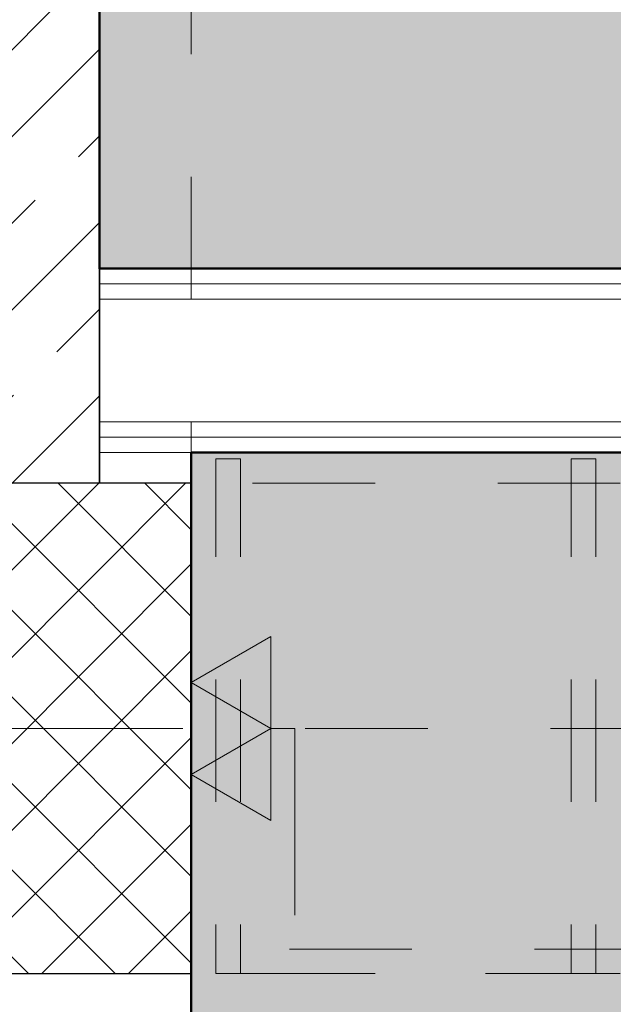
# Model space of a CAD drawing. Header units: metres. Extents: x -180 to 4, y -50 to 6.
# Tile 218 of 256: x -99.361 to -98.877, y -20.172 to -19.369. Entities that reach past the tile are written whole.
import ezdxf

# ---------------------------------------------------------------- set-up
doc = ezdxf.new("R2010")
doc.units = ezdxf.units.M
doc.header["$LTSCALE"] = 0.05
doc.header["$PDMODE"] = 1
doc.header["$PDSIZE"] = -2
for name, pattern in [('ISO-10 Strichpunktlinie', [4.699, 3.048, -0.762, 0.127, -0.762]), ('Linienart-20', [2.116531, 1.058062, -1.058469]), ('Linienart-53', [5.291531, 3.175, -1.058062, 0.352704, -0.705764]), ('VW-01 Strichlinie kurz 3', [2, 1, -1])]:
    doc.linetypes.add(name, pattern=pattern)
doc.layers.get('0').update_dxf_attribs({"lineweight": 25})
for name, color, linetype, lineweight, true_color in [('00 -Bauelemente -Dämmung innen', 7, 'Continuous', 9, 0xff7fe6), ('00 -Bauelemente -Gipskarton', 7, 'Continuous', 9, 0xff7fe6), ('30 -33 Aussenwände- 3 Aussenstützen', 7, 'Continuous', 50, 0x0000dd), ('30 -33 Aussenwände- 7 Fassade_ Elemente', 7, 'Continuous', 9, 0x00aacc), ('30 -34 Innenwände- 1 tragend', 7, 'Continuous', 13, 0xdd0806), ('30 -34 Innenwände- 2 nichttragend', 7, 'Continuous', 18, 0xff7fe6), ('30 -35 Decken- 1 Konstruktion-Träger- Stahlbeton', 7, 'Continuous', 13, 0x33aa00), ('30 -36 Dächer- 3 Dachbeläge', 7, 'Continuous', 15, 0x9999ff), ('60- 61 allgemeine Ausstattung- 1 Möbel', 7, 'Continuous', 9, 0x00cccc), ('70 -72 Beschriftung- 1 Beschriftung allgemein', 7, 'Continuous', 9, 0xff6633), ('70 -72 Beschriftung- 2 Beschriftung Bauteile', 7, 'Continuous', 9, 0x9999ff), ('70 -72 Beschriftung- 7 Detailverweise Linie', 7, 'Continuous', 9, 0x00dd00), ('70 -75 Raumstempel- 1 Raumstempel', 1, 'Continuous', 50, 0xff0000), ('70 -76 Bemaßung- 2 Allgemein', 7, 'Continuous', 5, 0x6666cc)]:
    doc.layers.add(name, color=color, linetype=linetype, lineweight=lineweight, true_color=true_color)
doc.layers.add('70 -71 Achsen- 1 Gebäudeachsen', color=7, linetype='Linienart-53', lineweight=18)
doc.layers.add('Keine', color=7, linetype='Continuous', lineweight=9)
doc.styles.add('Arial', font='arial.ttf')
doc.dimstyles.new('k+k 1_50', dxfattribs={"dimtxt": 0.100689, "dimasz": 0.05302, "dimexe": 0.05, "dimexo": 0.15, "dimgap": 0.01, "dimtad": 1, "dimdec": 3, "dimtxsty": 'Arial', "dimblk": 'VW_SLASH', "dimblk1": 'VW_SLASH', "dimblk2": 'VW_SLASH', "dimcen": 0, "dimdle": 0.05, "dimadec": 3, "dimazin": 0, "dimtfac": 0.75, "dimtdec": 3, "dimtix": 1, "dimtmove": 0, "dimatfit": 0, "dimldrblk": 'VW_SLASH-1', "dimfxl": 0.125, "dimfxlon": 1, "dimfrac": 2, "dimtolj": 1, "dimarcsym": 0})

# ---------------------------------------------------------------- blocks, each defined once
blk = doc.blocks.new('Gruppe-371')
at = {"color": 255}
blk.add_wipeout([(-100.018, -22.94704), (-100.018, -19.94704), (-99.221, -19.94704), (-99.221, -22.94704)], dxfattribs=at).dxf.layer = '30 -33 Aussenwände- 7 Fassade_ Elemente'
blk.add_wipeout([(-99.776, -22.72204), (-99.221, -22.72204), (-99.221, -20.17204), (-99.776, -20.17204), (-99.776, -20.01704), (-100.018, -20.01704), (-100.018, -22.87704), (-99.776, -22.87704)], dxfattribs=at).dxf.layer = '30 -33 Aussenwände- 7 Fassade_ Elemente'
blk = doc.blocks.new('Gruppe-1512')
at = {"color": 255}
blk.add_wipeout([(-100.018, -19.94704), (-100.018, -11.69704), (-99.221, -11.69704), (-99.221, -19.94704)], dxfattribs=at).dxf.layer = '30 -33 Aussenwände- 7 Fassade_ Elemente'
blk = doc.blocks.new('Gruppe-4038')
at = {"layer": '30 -33 Aussenwände- 3 Aussenstützen', "linetype": 'Continuous', "lineweight": 9, "transparency": 33554687}
for p, q in [((-99.421, -19.89704), (-99.421, -19.99704)), ((-99.471, -19.94704), (-99.371, -19.94704))]:
    blk.add_line(p, q, dxfattribs=at)
blk = doc.blocks.new('Gruppe-4039')
at = {"color": 255, "lineweight": 25, "transparency": 33554687}
blk.add_wipeout([(-99.221, -19.74704), (-99.621, -19.74704), (-99.621, -20.14704), (-99.221, -20.14704)], dxfattribs=at).dxf.layer = '30 -33 Aussenwände- 3 Aussenstützen'
at = {"layer": '30 -33 Aussenwände- 3 Aussenstützen', "linetype": 'Continuous', "lineweight": 9, "transparency": 33554687}
h = blk.add_hatch(dxfattribs=at)
h.set_pattern_fill('Beton 1mm SRF', style=0, pattern_type=2)
h.set_pattern_definition([(45, (0, 0), (0.03535534, -0.03535534), []), (-45, (0, 0), (0.03535534, 0.03535534), [])])
h.paths.add_polyline_path([(-99.221, -19.74704), (-99.621, -19.74704), (-99.621, -20.14704), (-99.221, -20.14704)])
at = {"layer": '30 -33 Aussenwände- 3 Aussenstützen', "lineweight": 25, "transparency": 33554687, "flags": 128}
blk.add_lwpolyline([(-99.221, -19.74704), (-99.621, -19.74704), (-99.621, -20.14704), (-99.221, -20.14704)], close=True, dxfattribs=at)
at = {"layer": '30 -33 Aussenwände- 3 Aussenstützen', "transparency": 33554687}
blk.add_blockref('Gruppe-4038', (0, 0), dxfattribs=at)
blk = doc.blocks.new('Gruppe-4040')
at = {"layer": '30 -33 Aussenwände- 3 Aussenstützen', "color": 7}
blk.add_blockref('Gruppe-4039', (0, 0), dxfattribs=at)
at = {"layer": '30 -33 Aussenwände- 3 Aussenstützen', "color": 0, "flags": 1}
for tag in ['instanceID', 'IFC_UUID']:
    blk.add_attdef(tag, (-99.621, -20.14704), '', height=0.00018, dxfattribs=at)
blk = doc.blocks.new('Gruppe-4253')
at = {"layer": '30 -35 Decken- 1 Konstruktion-Träger- Stahlbeton', "color": 7, "linetype": 'Linienart-20', "lineweight": 13, "transparency": 33554687}
for p, q in [((-74.871, -19.74704), (-99.221, -19.74704)), ((-74.871, -20.14704), (-99.221, -20.14704))]:
    blk.add_line(p, q, dxfattribs=at)
at = {"layer": '30 -35 Decken- 1 Konstruktion-Träger- Stahlbeton', "color": 7, "linetype": 'Continuous', "lineweight": 35, "transparency": 33554687, "flags": 128}
blk.add_lwpolyline([(-99.221, -20.14704), (-99.221, -19.74704)], dxfattribs=at)
at = {"layer": '30 -35 Decken- 1 Konstruktion-Träger- Stahlbeton', "color": 0, "flags": 1}
for tag in ['instanceID', 'IFC_UUID']:
    blk.add_attdef(tag, (-99.221, -20.14704), '', height=0.00018, dxfattribs=at)
blk = doc.blocks.new('Gruppe-4258')
at = {"layer": '30 -35 Decken- 1 Konstruktion-Träger- Stahlbeton', "color": 7, "linetype": 'Linienart-20', "lineweight": 13, "transparency": 33554687}
blk.add_line((-99.221, -11.89704), (-99.221, -30.99704), dxfattribs=at)
at = {"layer": '30 -35 Decken- 1 Konstruktion-Träger- Stahlbeton', "color": 0, "flags": 1}
for tag in ['instanceID', 'IFC_UUID']:
    blk.add_attdef(tag, (-99.621, -30.99704), '', height=0.00018, dxfattribs=at)
blk = doc.blocks.new('_03-OG3_Tragwerk (2D)')
at = {"layer": '30 -33 Aussenwände- 7 Fassade_ Elemente', "color": 7}
blk.add_blockref('Gruppe-371', (0, 0), dxfattribs=at)
blk.add_blockref('Gruppe-1512', (0, 0), dxfattribs=at)
at = {"color": 255, "lineweight": 5, "transparency": 33554687}
blk.add_wipeout([(-94.701, -19.72204), (-94.551, -19.57204), (-99.296, -19.57204), (-99.296, -19.72204)], dxfattribs=at).dxf.layer = '30 -34 Innenwände- 2 nichttragend'
blk.add_wipeout([(-94.5635, -19.58454), (-94.551, -19.57204), (-99.296, -19.57204), (-99.296, -19.58454)], dxfattribs=at).dxf.layer = '00 -Bauelemente -Gipskarton'
at = {"layer": '00 -Bauelemente -Gipskarton', "transparency": 33554687}
blk.add_line((-99.296, -19.57204), (-94.551, -19.57204), dxfattribs=at)
at = {"layer": '30 -34 Innenwände- 2 nichttragend', "transparency": 33554687}
blk.add_line((-99.296, -19.57204), (-94.551, -19.57204), dxfattribs=at)
at = {"color": 255, "lineweight": 5, "transparency": 33554687}
blk.add_wipeout([(-94.576, -19.59704), (-94.5635, -19.58454), (-99.296, -19.58454), (-99.296, -19.59704)], dxfattribs=at).dxf.layer = '00 -Bauelemente -Gipskarton'
at = {"layer": '00 -Bauelemente -Gipskarton', "transparency": 33554687}
blk.add_line((-99.296, -19.58454), (-94.5635, -19.58454), dxfattribs=at)
blk.add_line((-99.296, -19.58454), (-94.5635, -19.58454), dxfattribs=at)
at = {"color": 255, "lineweight": 5, "transparency": 33554687}
blk.add_wipeout([(-94.676, -19.69704), (-94.576, -19.59704), (-99.296, -19.59704), (-99.296, -19.69704)], dxfattribs=at).dxf.layer = '00 -Bauelemente -Dämmung innen'
at = {"layer": '00 -Bauelemente -Dämmung innen', "transparency": 33554687}
blk.add_line((-99.296, -19.59704), (-94.576, -19.59704), dxfattribs=at)
at = {"layer": '00 -Bauelemente -Gipskarton', "transparency": 33554687}
blk.add_line((-99.296, -19.59704), (-94.576, -19.59704), dxfattribs=at)
at = {"color": 255, "lineweight": 5, "transparency": 33554687}
blk.add_wipeout([(-94.6885, -19.70954), (-94.676, -19.69704), (-99.296, -19.69704), (-99.296, -19.70954)], dxfattribs=at).dxf.layer = '00 -Bauelemente -Gipskarton'
at = {"layer": '00 -Bauelemente -Dämmung innen', "transparency": 33554687}
blk.add_line((-99.296, -19.69704), (-94.676, -19.69704), dxfattribs=at)
at = {"layer": '00 -Bauelemente -Gipskarton', "transparency": 33554687}
blk.add_line((-99.296, -19.69704), (-94.676, -19.69704), dxfattribs=at)
at = {"color": 255, "lineweight": 5, "transparency": 33554687}
blk.add_wipeout([(-94.701, -19.72204), (-94.6885, -19.70954), (-99.296, -19.70954), (-99.296, -19.72204)], dxfattribs=at).dxf.layer = '00 -Bauelemente -Gipskarton'
at = {"layer": '00 -Bauelemente -Gipskarton', "transparency": 33554687}
for p, q in [((-99.296, -19.70954), (-94.6885, -19.70954)), ((-99.296, -19.70954), (-94.6885, -19.70954)), ((-99.296, -19.72204), (-94.701, -19.72204))]:
    blk.add_line(p, q, dxfattribs=at)
at = {"layer": '30 -34 Innenwände- 2 nichttragend', "transparency": 33554687}
for q in [(-99.296, -19.57204), (-94.701, -19.72204)]:
    blk.add_line((-99.296, -19.72204), q, dxfattribs=at)
at = {"color": 255, "lineweight": 5, "transparency": 33554687}
blk.add_wipeout([(-99.546, -11.89704), (-99.296, -11.89704), (-99.296, -19.74704), (-99.546, -19.74704)], dxfattribs=at).dxf.layer = '30 -34 Innenwände- 1 tragend'
at = {"layer": '30 -34 Innenwände- 1 tragend', "linetype": 'Continuous', "lineweight": 9, "transparency": 33554687}
h = blk.add_hatch(dxfattribs=at)
h.set_pattern_fill('Stahlbeton1 1mm SRF', style=0, pattern_type=2)
h.set_pattern_definition([(45, (0, 0), (0.07071068, -0.07071068), []), (45, (0.03536, -0.03536), (0.07071068, -0.07071068), [0.075, -0.05])])
h.paths.add_polyline_path([(-99.546, -11.89704), (-99.296, -11.89704), (-99.296, -19.74704), (-99.546, -19.74704)])
at = {"color": 255, "lineweight": 5, "transparency": 33554687}
blk.add_wipeout([(-99.296, -11.89704), (-99.546, -11.89704), (-99.546, -19.74704), (-99.296, -19.74704)], dxfattribs=at).dxf.layer = '30 -34 Innenwände- 1 tragend'
at = {"layer": '30 -34 Innenwände- 1 tragend', "linetype": 'Continuous', "lineweight": 9, "transparency": 33554687}
h = blk.add_hatch(dxfattribs=at)
h.set_pattern_fill('Stahlbeton1  SRF', style=0, pattern_type=2)
h.set_pattern_definition([(45, (0, 0), (0.07071068, -0.07071068), []), (45, (0.03536, -0.03536), (0.07071068, -0.07071068), [0.075, -0.05])])
h.paths.add_polyline_path([(-99.296, -11.89704), (-99.546, -11.89704), (-99.546, -19.74704), (-99.296, -19.74704)])
at = {"layer": '30 -34 Innenwände- 1 tragend', "color": 7, "linetype": 'Continuous', "lineweight": 35, "transparency": 33554687}
blk.add_line((-99.296, -11.89704), (-99.296, -19.74704), dxfattribs=at)
at = {"layer": '30 -34 Innenwände- 1 tragend', "transparency": 33554687}
blk.add_line((-99.296, -11.89704), (-99.296, -19.74704), dxfattribs=at)
at = {"layer": '30 -33 Aussenwände- 3 Aussenstützen'}
blk.add_blockref('Gruppe-4040', (0, 0), dxfattribs=at)
at = {"layer": '30 -35 Decken- 1 Konstruktion-Träger- Stahlbeton'}
for name in ['Gruppe-4258', 'Gruppe-4253']:
    blk.add_blockref(name, (0, 0), dxfattribs=at)
blk = doc.blocks.new('Gruppe-6794')
at = {"layer": '60- 61 allgemeine Ausstattung- 1 Möbel', "color": 252, "linetype": 'VW-01 Strichlinie kurz 3', "lineweight": 15, "true_color": 0x888888, "transparency": 33554687, "flags": 128}
for points in [[(-99.201, -19.72704), (-99.181, -19.72704), (-99.181, -20.14704), (-99.201, -20.14704)], [(-98.911, -19.72704), (-98.891, -19.72704), (-98.891, -20.14704), (-98.911, -20.14704)], [(-98.611, -19.72704), (-98.591, -19.72704), (-98.591, -20.14704), (-98.611, -20.14704)], [(-98.321, -19.72704), (-98.301, -19.72704), (-98.301, -20.14704), (-98.321, -20.14704)]]:
    blk.add_lwpolyline(points, close=True, dxfattribs=at)
blk = doc.blocks.new('Gruppe-6795')
at = {"layer": '60- 61 allgemeine Ausstattung- 1 Möbel', "color": 252, "linetype": 'VW-01 Strichlinie kurz 3', "lineweight": 15, "true_color": 0x888888, "transparency": 33554687, "flags": 128}
blk.add_lwpolyline([(-94.701, -20.12704), (-94.701, -20.14704), (-99.201, -20.14704), (-99.201, -20.12704)], close=True, dxfattribs=at)
at = {"layer": 'Keine', "color": 252, "true_color": 0x888888, "transparency": 33554687}
blk.add_blockref('Gruppe-6794', (0, 0), dxfattribs=at)
blk = doc.blocks.new('Gruppe-8878')
at = {"color": 255, "linetype": 'Continuous', "lineweight": 9, "transparency": 33554687}
blk.add_wipeout([(-99.13099996, -31.79404198), (-99.13099996, -39.73704198), (-129.83124836, -39.73704198), (-129.83124836, -39.25704198), (-100.31099996, -39.25704198), (-100.31099996, -12.71704198), (-129.83124836, -12.71704198), (-129.83124836, -12.23704198), (-100.01799996, -12.23704198), (-100.01799996, -31.12704198), (-99.83999996, -31.12704198), (-99.83999996, -31.61604198), (-99.35099996, -31.61604198), (-99.35099996, -31.79404198)], dxfattribs=at).dxf.layer = '30 -36 Dächer- 3 Dachbeläge'
blk = doc.blocks.new('_OG3_2D (2D)')
at = {"layer": '70 -75 Raumstempel- 1 Raumstempel', "linetype": 'Continuous', "lineweight": 0, "true_color": 0xff0000}
for points in [[(-91.39599996, -19.57204198), (-91.39599996, -19.98204198), (-94.55099996, -19.98204198), (-94.55099996, -19.57204198), (-99.29599996, -19.57204198), (-99.29599996, -11.89704198), (-91.22099996, -11.89704198), (-91.22099996, -19.57204198)], [(-94.70099996, -22.76204198), (-91.37099996, -22.76204198), (-91.37099996, -22.74704198), (-90.97099996, -22.74704198), (-90.97099996, -22.76204198), (-87.64099996, -22.76204198), (-87.64099996, -23.17204198), (-83.12099996, -23.17204198), (-83.12099996, -22.74704198), (-82.72099996, -22.74704198), (-82.72099996, -22.76204198), (-79.74099996, -22.76204198), (-79.74099996, -23.17204198), (-74.87099996, -23.17204198), (-74.87099996, -22.60204198), (-74.57099996, -22.60204198), (-74.57099996, -20.49904198), (-74.87099996, -20.49904198), (-74.87099996, -20.13204198), (-82.72099996, -20.13204198), (-82.72099996, -20.14704198), (-83.12099996, -20.14704198), (-83.12099996, -19.74704198), (-82.88599996, -19.74704198), (-82.88599996, -11.89704198), (-91.12099996, -11.89704198), (-91.12099996, -19.74704198), (-90.97099996, -19.74704198), (-90.97099996, -20.14704198), (-91.37099996, -20.14704198), (-91.37099996, -20.13204198), (-94.70099996, -20.13204198), (-94.70099996, -19.72204198), (-99.22099996, -19.72204198), (-99.22099996, -23.17204198), (-94.70099996, -23.17204198)]]:
    blk.add_hatch(color=1, dxfattribs=at).paths.add_polyline_path(points)
at = {"layer": '70 -72 Beschriftung- 7 Detailverweise Linie', "linetype": 'ISO-10 Strichpunktlinie', "flags": 128}
blk.add_lwpolyline([(-99.1366104, -19.94704198), (-99.1366104, -22.9210103), (-100.01799996, -22.9210103), (-100.01799996, -19.94704198)], close=True, dxfattribs=at)
at = {"layer": '70 -75 Raumstempel- 1 Raumstempel', "flags": 128}
blk.add_lwpolyline([(-91.39599996, -19.57204198), (-91.39599996, -19.98204198), (-94.55099996, -19.98204198), (-94.55099996, -19.57204198), (-99.29599996, -19.57204198), (-99.29599996, -11.89704198), (-91.22099996, -11.89704198), (-91.22099996, -19.57204198)], close=True, dxfattribs=at)
blk.add_lwpolyline([(-82.88599996, -11.89704198), (-91.12099996, -11.89704198), (-91.12099996, -19.74704198), (-90.97099996, -19.74704198), (-90.97099996, -20.14704198), (-91.37099996, -20.14704198), (-91.37099996, -20.13204198), (-94.70099996, -20.13204198), (-94.70099996, -19.72204198), (-99.22099996, -19.72204198), (-99.22099996, -23.17204198), (-94.70099996, -23.17204198), (-94.70099996, -22.76204198), (-91.37099996, -22.76204198), (-91.37099996, -22.74704198), (-90.97099996, -22.74704198), (-90.97099996, -22.76204198), (-87.64099996, -22.76204198)], dxfattribs=at)
at = {"layer": 'Keine', "color": 7}
blk.add_blockref('Gruppe-6795', (0, 0), dxfattribs=at)
at = {"layer": '70 -72 Beschriftung- 1 Beschriftung allgemein', "color": 7}
blk.add_blockref('Gruppe-8878', (0, 0), dxfattribs=at)
blk = doc.blocks.new('VW_SLASH')
at = {"color": 0, "linetype": 'ByBlock', "lineweight": -2, "transparency": 16777216}
blk.add_line((0.943, 0), (-1, 0), dxfattribs=at)
at = {"color": 0, "lineweight": 20, "transparency": 16777216, "flags": 128}
blk.add_lwpolyline([(0.5, 0.5), (-0.5, -0.5)], dxfattribs=at)
blk = doc.blocks.new('*D9797')
at = {"layer": '70 -76 Bemaßung- 2 Allgemein', "color": 0, "lineweight": -2}
for p, q in [((-100.643, -11.89704), (-100.818, -11.89704)), ((-100.768, -19.51902), (-100.768, -11.95006)), ((-100.643, -19.57204), (-100.818, -19.57204))]:
    blk.add_line(p, q, dxfattribs=at)
at = {"layer": 'Defpoints', "color": 0}
for p in [(-100.768, -11.89704), (-99.196, -11.89704), (-99.221, -19.57204)]:
    blk.add_point(p, dxfattribs=at)
at = {"layer": '70 -76 Bemaßung- 2 Allgemein', "color": 0, "lineweight": -2, "xscale": 0.05302001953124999, "yscale": 0.05302001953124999, "zscale": 0.05302001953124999}
for p, rotation in [((-100.768, -11.89704), 90), ((-100.768, -19.57204), 270)]:
    blk.add_blockref('VW_SLASH', p, dxfattribs=dict(at, rotation=rotation))
at = {"layer": '70 -76 Bemaßung- 2 Allgemein', "color": 0, "insert": (-100.85519, -15.73454), "char_height": 0.1006887, "attachment_point": 5, "rotation": 90, "style": 'Arial'}
blk.add_mtext('\\A1;7,67\\S5^ ;', dxfattribs=at)
blk = doc.blocks.new('VW_SLASH-1')
at = {"color": 0, "linetype": 'ByBlock', "lineweight": -2, "transparency": 16777216}
blk.add_line((0.943, 0), (-1, 0), dxfattribs=at)
at = {"color": 0, "lineweight": 5, "transparency": 16777216, "flags": 128}
blk.add_lwpolyline([(0.5, 0.5), (-0.5, -0.5)], dxfattribs=at)
blk = doc.blocks.new('*D9798')
at = {"layer": '70 -76 Bemaßung- 2 Allgemein', "color": 0, "lineweight": -2}
for p, q in [((-100.768, -19.51902), (-100.768, -19.466)), ((-100.643, -19.57204), (-100.818, -19.57204)), ((-100.768, -19.72204), (-100.768, -19.57204)), ((-100.643, -19.72204), (-100.818, -19.72204)), ((-100.768, -19.77506), (-100.768, -19.82808))]:
    blk.add_line(p, q, dxfattribs=at)
at = {"layer": 'Defpoints', "color": 0}
for p in [(-100.768, -19.57204), (-99.221, -19.57204), (-99.221, -19.72204)]:
    blk.add_point(p, dxfattribs=at)
at = {"layer": '70 -76 Bemaßung- 2 Allgemein', "color": 0, "lineweight": -2, "xscale": 0.05302001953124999, "yscale": 0.05302001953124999, "zscale": 0.05302001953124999}
for p, rotation in [((-100.768, -19.57204), 270), ((-100.768, -19.72204), 90)]:
    blk.add_blockref('VW_SLASH', p, dxfattribs=dict(at, rotation=rotation))
at = {"layer": '70 -76 Bemaßung- 2 Allgemein', "color": 0, "insert": (-100.8844, -19.64704), "char_height": 0.100689, "attachment_point": 5, "rotation": 90, "style": 'Arial'}
blk.add_mtext('\\A1;15', dxfattribs=at)
blk = doc.blocks.new('*D9799')
at = {"layer": '70 -76 Bemaßung- 2 Allgemein', "color": 0, "lineweight": -2}
for p, q in [((-100.643, -19.72204), (-100.818, -19.72204)), ((-100.768, -23.11902), (-100.768, -19.77506)), ((-100.643, -23.17204), (-100.818, -23.17204))]:
    blk.add_line(p, q, dxfattribs=at)
at = {"layer": 'Defpoints', "color": 0}
for p in [(-100.768, -19.72204), (-99.221, -19.72204), (-99.221, -23.17204)]:
    blk.add_point(p, dxfattribs=at)
at = {"layer": '70 -76 Bemaßung- 2 Allgemein', "color": 0, "lineweight": -2, "xscale": 0.05302001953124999, "yscale": 0.05302001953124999, "zscale": 0.05302001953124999}
for p, rotation in [((-100.768, -19.72204), 90), ((-100.768, -23.17204), 270)]:
    blk.add_blockref('VW_SLASH', p, dxfattribs=dict(at, rotation=rotation))
at = {"layer": '70 -76 Bemaßung- 2 Allgemein', "color": 0, "insert": (-100.83846, -21.44704), "char_height": 0.100689, "attachment_point": 5, "rotation": 90, "style": 'Arial'}
blk.add_mtext('\\A1;3,45', dxfattribs=at)
blk = doc.blocks.new('*D10221')
at = {"layer": '70 -76 Bemaßung- 2 Allgemein', "color": 0, "lineweight": -2}
for p, q in [((-99.221, -20.32204), (-99.221, -20.49704)), ((-94.701, -20.32204), (-94.701, -20.49704)), ((-94.75402, -20.44704), (-99.16798, -20.44704))]:
    blk.add_line(p, q, dxfattribs=at)
at = {"layer": 'Defpoints', "color": 0}
for p in [(-94.701, -20.13204), (-99.221, -20.14704), (-99.221, -20.44704)]:
    blk.add_point(p, dxfattribs=at)
at = {"layer": '70 -76 Bemaßung- 2 Allgemein', "color": 0, "lineweight": -2, "xscale": 0.05302001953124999, "yscale": 0.05302001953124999, "zscale": 0.05302001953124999, "rotation": 180}
blk.add_blockref('VW_SLASH', (-99.221, -20.44704), dxfattribs=at)
at = {"layer": '70 -76 Bemaßung- 2 Allgemein', "color": 0, "lineweight": -2, "xscale": 0.05302001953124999, "yscale": 0.05302001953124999, "zscale": 0.05302001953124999}
blk.add_blockref('VW_SLASH', (-94.701, -20.44704), dxfattribs=at)
at = {"layer": '70 -76 Bemaßung- 2 Allgemein', "color": 0, "insert": (-96.961, -20.37658), "char_height": 0.100689, "attachment_point": 5, "style": 'Arial'}
blk.add_mtext('\\A1;4,52', dxfattribs=at)
blk = doc.blocks.new('*D10225')
at = {"layer": '70 -76 Bemaßung- 2 Allgemein', "color": 0, "lineweight": -2}
for p, q in [((-99.221, -20.67204), (-99.221, -20.84704)), ((-94.701, -20.67204), (-94.701, -20.84704)), ((-94.75402, -20.79704), (-99.16798, -20.79704))]:
    blk.add_line(p, q, dxfattribs=at)
at = {"layer": 'Defpoints', "color": 0}
for p in [(-94.701, -20.13204), (-99.221, -20.14704), (-99.221, -20.79704)]:
    blk.add_point(p, dxfattribs=at)
at = {"layer": '70 -76 Bemaßung- 2 Allgemein', "color": 0, "lineweight": -2, "xscale": 0.05302001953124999, "yscale": 0.05302001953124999, "zscale": 0.05302001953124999, "rotation": 180}
blk.add_blockref('VW_SLASH', (-99.221, -20.79704), dxfattribs=at)
at = {"layer": '70 -76 Bemaßung- 2 Allgemein', "color": 0, "lineweight": -2, "xscale": 0.05302001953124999, "yscale": 0.05302001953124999, "zscale": 0.05302001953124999}
blk.add_blockref('VW_SLASH', (-94.701, -20.79704), dxfattribs=at)
at = {"layer": '70 -76 Bemaßung- 2 Allgemein', "color": 0, "insert": (-96.961, -20.72658), "char_height": 0.100689, "attachment_point": 5, "style": 'Arial'}
blk.add_mtext('\\A1;4,52', dxfattribs=at)
blk = doc.blocks.new('*D10289')
at = {"layer": '70 -76 Bemaßung- 2 Allgemein', "color": 0, "lineweight": -2}
for p, q in [((-99.296, -19.35284), (-99.296, -19.22204)), ((-94.551, -19.39704), (-94.551, -19.22204)), ((-94.60402, -19.27204), (-99.24298, -19.27204))]:
    blk.add_line(p, q, dxfattribs=at)
at = {"layer": 'Defpoints', "color": 0}
for p in [(-99.296, -19.27204), (-99.296, -19.50284), (-94.551, -19.57204)]:
    blk.add_point(p, dxfattribs=at)
at = {"layer": '70 -76 Bemaßung- 2 Allgemein', "color": 0, "lineweight": -2, "xscale": 0.05302001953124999, "yscale": 0.05302001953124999, "zscale": 0.05302001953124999, "rotation": 180}
blk.add_blockref('VW_SLASH', (-99.296, -19.27204), dxfattribs=at)
at = {"layer": '70 -76 Bemaßung- 2 Allgemein', "color": 0, "lineweight": -2, "xscale": 0.05302001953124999, "yscale": 0.05302001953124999, "zscale": 0.05302001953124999}
blk.add_blockref('VW_SLASH', (-94.551, -19.27204), dxfattribs=at)
at = {"layer": '70 -76 Bemaßung- 2 Allgemein', "color": 0, "insert": (-96.9235, -19.18485), "char_height": 0.1006887, "attachment_point": 5, "style": 'Arial'}
blk.add_mtext('\\A1;4,74\\S5^ ;', dxfattribs=at)
blk = doc.blocks.new('Gruppe-9599')
at = {"layer": '70 -72 Beschriftung- 2 Beschriftung Bauteile', "linetype": 'Continuous', "lineweight": 0}
for points in [[(-99.15605, -19.94704), (-99.221, -19.90954), (-99.15605, -19.87204)], [(-99.15605, -20.02204), (-99.221, -19.98454), (-99.15605, -19.94704)]]:
    blk.add_hatch(color=254, dxfattribs=at).paths.add_polyline_path(points)
at = {"layer": '70 -72 Beschriftung- 2 Beschriftung Bauteile', "linetype": 'Continuous', "lineweight": 9, "flags": 128}
for points in [[(-99.15605, -19.94704), (-99.221, -19.90954), (-99.15605, -19.87204)], [(-99.15605, -20.02204), (-99.221, -19.98454), (-99.15605, -19.94704)]]:
    blk.add_lwpolyline(points, close=True, dxfattribs=at)
at = {"layer": '70 -72 Beschriftung- 2 Beschriftung Bauteile', "linetype": 'Continuous', "lineweight": 5}
blk.add_point((-99.221, -19.94704), dxfattribs=at)
blk = doc.blocks.new('*D11521')
at = {"layer": '70 -76 Bemaßung- 2 Allgemein', "color": 0, "lineweight": -2}
for p, q in [((-177.143, -11.89704), (-177.318, -11.89704)), ((-177.268, -19.69402), (-177.268, -11.95006)), ((-177.143, -19.74704), (-177.318, -19.74704))]:
    blk.add_line(p, q, dxfattribs=at)
at = {"layer": 'Defpoints', "color": 0}
for p in [(-177.268, -11.89704), (-99.221, -11.89704), (-99.221, -19.74704)]:
    blk.add_point(p, dxfattribs=at)
at = {"layer": '70 -76 Bemaßung- 2 Allgemein', "color": 0, "lineweight": -2, "xscale": 0.05302001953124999, "yscale": 0.05302001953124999, "zscale": 0.05302001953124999}
for p, rotation in [((-177.268, -11.89704), 90), ((-177.268, -19.74704), 270)]:
    blk.add_blockref('VW_SLASH', p, dxfattribs=dict(at, rotation=rotation))
at = {"layer": '70 -76 Bemaßung- 2 Allgemein', "color": 0, "insert": (-177.33846, -15.82204), "char_height": 0.100689, "attachment_point": 5, "rotation": 90, "style": 'Arial'}
blk.add_mtext('\\A1;7,85', dxfattribs=at)
blk = doc.blocks.new('*D11522')
at = {"layer": '70 -76 Bemaßung- 2 Allgemein', "color": 0, "lineweight": -2}
for p, q in [((-177.143, -19.74704), (-177.318, -19.74704)), ((-177.268, -19.89402), (-177.268, -19.80006)), ((-177.143, -19.94704), (-177.318, -19.94704))]:
    blk.add_line(p, q, dxfattribs=at)
at = {"layer": 'Defpoints', "color": 0}
for p in [(-177.268, -19.74704), (-99.221, -19.74704), (-176.768, -19.94704)]:
    blk.add_point(p, dxfattribs=at)
at = {"layer": '70 -76 Bemaßung- 2 Allgemein', "color": 0, "lineweight": -2, "xscale": 0.05302001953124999, "yscale": 0.05302001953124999, "zscale": 0.05302001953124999}
for p, rotation in [((-177.268, -19.74704), 90), ((-177.268, -19.94704), 270)]:
    blk.add_blockref('VW_SLASH', p, dxfattribs=dict(at, rotation=rotation))
at = {"layer": '70 -76 Bemaßung- 2 Allgemein', "color": 0, "insert": (-177.3294, -19.84704), "char_height": 0.100689, "attachment_point": 5, "rotation": 90, "style": 'Arial'}
blk.add_mtext('\\A1;20', dxfattribs=at)
blk = doc.blocks.new('*D11523')
at = {"layer": '70 -76 Bemaßung- 2 Allgemein', "color": 0, "lineweight": -2}
for p, q in [((-177.143, -19.94704), (-177.318, -19.94704)), ((-177.268, -20.09402), (-177.268, -20.00006)), ((-177.143, -20.14704), (-177.318, -20.14704))]:
    blk.add_line(p, q, dxfattribs=at)
at = {"layer": 'Defpoints', "color": 0}
for p in [(-177.268, -19.94704), (-176.768, -19.94704), (-99.221, -20.14704)]:
    blk.add_point(p, dxfattribs=at)
at = {"layer": '70 -76 Bemaßung- 2 Allgemein', "color": 0, "lineweight": -2, "xscale": 0.05302001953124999, "yscale": 0.05302001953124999, "zscale": 0.05302001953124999}
for p, rotation in [((-177.268, -19.94704), 90), ((-177.268, -20.14704), 270)]:
    blk.add_blockref('VW_SLASH', p, dxfattribs=dict(at, rotation=rotation))
at = {"layer": '70 -76 Bemaßung- 2 Allgemein', "color": 0, "insert": (-177.3294, -20.04704), "char_height": 0.100689, "attachment_point": 5, "rotation": 90, "style": 'Arial'}
blk.add_mtext('\\A1;20', dxfattribs=at)
blk = doc.blocks.new('*D11524')
at = {"layer": '70 -76 Bemaßung- 2 Allgemein', "color": 0, "lineweight": -2}
for p, q in [((-177.143, -20.14704), (-177.318, -20.14704)), ((-177.268, -22.69402), (-177.268, -20.20006)), ((-177.143, -22.74704), (-177.318, -22.74704))]:
    blk.add_line(p, q, dxfattribs=at)
at = {"layer": 'Defpoints', "color": 0}
for p in [(-177.268, -20.14704), (-99.221, -20.14704), (-99.221, -22.74704)]:
    blk.add_point(p, dxfattribs=at)
at = {"layer": '70 -76 Bemaßung- 2 Allgemein', "color": 0, "lineweight": -2, "xscale": 0.05302001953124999, "yscale": 0.05302001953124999, "zscale": 0.05302001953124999}
for p, rotation in [((-177.268, -20.14704), 90), ((-177.268, -22.74704), 270)]:
    blk.add_blockref('VW_SLASH', p, dxfattribs=dict(at, rotation=rotation))
at = {"layer": '70 -76 Bemaßung- 2 Allgemein', "color": 0, "insert": (-177.33846, -21.44704), "char_height": 0.100689, "attachment_point": 5, "rotation": 90, "style": 'Arial'}
blk.add_mtext('\\A1;2,60', dxfattribs=at)
blk = doc.blocks.new('*D11577')
at = {"layer": '70 -76 Bemaßung- 2 Allgemein', "color": 0, "lineweight": -2}
for p, q in [((-101.143, -11.89704), (-101.318, -11.89704)), ((-101.268, -19.69402), (-101.268, -11.95006)), ((-101.143, -19.74704), (-101.318, -19.74704))]:
    blk.add_line(p, q, dxfattribs=at)
at = {"layer": 'Defpoints', "color": 0}
for p in [(-101.268, -11.89704), (-99.221, -11.89704), (-99.221, -19.74704)]:
    blk.add_point(p, dxfattribs=at)
at = {"layer": '70 -76 Bemaßung- 2 Allgemein', "color": 0, "lineweight": -2, "xscale": 0.05302001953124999, "yscale": 0.05302001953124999, "zscale": 0.05302001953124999}
for p, rotation in [((-101.268, -11.89704), 90), ((-101.268, -19.74704), 270)]:
    blk.add_blockref('VW_SLASH', p, dxfattribs=dict(at, rotation=rotation))
at = {"layer": '70 -76 Bemaßung- 2 Allgemein', "color": 0, "insert": (-101.33846, -15.82204), "char_height": 0.100689, "attachment_point": 5, "rotation": 90, "style": 'Arial'}
blk.add_mtext('\\A1;7,85', dxfattribs=at)
blk = doc.blocks.new('*D11578')
at = {"layer": '70 -76 Bemaßung- 2 Allgemein', "color": 0, "lineweight": -2}
for p, q in [((-101.143, -19.74704), (-101.318, -19.74704)), ((-101.268, -19.89402), (-101.268, -19.80006)), ((-101.118, -19.94704), (-101.218, -19.94704))]:
    blk.add_line(p, q, dxfattribs=at)
at = {"layer": 'Defpoints', "color": 0}
for p in [(-101.268, -19.74704), (-99.221, -19.74704), (-101.268, -19.94704)]:
    blk.add_point(p, dxfattribs=at)
at = {"layer": '70 -76 Bemaßung- 2 Allgemein', "color": 0, "lineweight": -2, "xscale": 0.05302001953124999, "yscale": 0.05302001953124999, "zscale": 0.05302001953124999}
for p, rotation in [((-101.268, -19.74704), 90), ((-101.268, -19.94704), 270)]:
    blk.add_blockref('VW_SLASH', p, dxfattribs=dict(at, rotation=rotation))
at = {"layer": '70 -76 Bemaßung- 2 Allgemein', "color": 0, "insert": (-101.3294, -19.84704), "char_height": 0.100689, "attachment_point": 5, "rotation": 90, "style": 'Arial'}
blk.add_mtext('\\A1;20', dxfattribs=at)
blk = doc.blocks.new('*D11579')
at = {"layer": '70 -76 Bemaßung- 2 Allgemein', "color": 0, "lineweight": -2}
for p, q in [((-101.418, -19.94704), (-101.318, -19.94704)), ((-101.268, -20.09402), (-101.268, -20.00006)), ((-101.143, -20.14704), (-101.318, -20.14704))]:
    blk.add_line(p, q, dxfattribs=at)
at = {"layer": 'Defpoints', "color": 0}
for p in [(-101.268, -19.94704), (-101.268, -19.94704), (-99.221, -20.14704)]:
    blk.add_point(p, dxfattribs=at)
at = {"layer": '70 -76 Bemaßung- 2 Allgemein', "color": 0, "lineweight": -2, "xscale": 0.05302001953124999, "yscale": 0.05302001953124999, "zscale": 0.05302001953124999}
for p, rotation in [((-101.268, -19.94704), 90), ((-101.268, -20.14704), 270)]:
    blk.add_blockref('VW_SLASH', p, dxfattribs=dict(at, rotation=rotation))
at = {"layer": '70 -76 Bemaßung- 2 Allgemein', "color": 0, "insert": (-101.3294, -20.04704), "char_height": 0.100689, "attachment_point": 5, "rotation": 90, "style": 'Arial'}
blk.add_mtext('\\A1;20', dxfattribs=at)
blk = doc.blocks.new('*D11580')
at = {"layer": '70 -76 Bemaßung- 2 Allgemein', "color": 0, "lineweight": -2}
for p, q in [((-101.143, -20.14704), (-101.318, -20.14704)), ((-101.268, -22.69402), (-101.268, -20.20006)), ((-101.143, -22.74704), (-101.318, -22.74704))]:
    blk.add_line(p, q, dxfattribs=at)
at = {"layer": 'Defpoints', "color": 0}
for p in [(-101.268, -20.14704), (-99.221, -20.14704), (-99.221, -22.74704)]:
    blk.add_point(p, dxfattribs=at)
at = {"layer": '70 -76 Bemaßung- 2 Allgemein', "color": 0, "lineweight": -2, "xscale": 0.05302001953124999, "yscale": 0.05302001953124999, "zscale": 0.05302001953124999}
for p, rotation in [((-101.268, -20.14704), 90), ((-101.268, -22.74704), 270)]:
    blk.add_blockref('VW_SLASH', p, dxfattribs=dict(at, rotation=rotation))
at = {"layer": '70 -76 Bemaßung- 2 Allgemein', "color": 0, "insert": (-101.33846, -21.44704), "char_height": 0.100689, "attachment_point": 5, "rotation": 90, "style": 'Arial'}
blk.add_mtext('\\A1;2,60', dxfattribs=at)
blk = doc.blocks.new('_Achsen (3D)')
at = {"layer": '70 -71 Achsen- 1 Gebäudeachsen', "transparency": 33554687}
blk.add_line((-179.668, -19.94704), (3.826, -19.94704), dxfattribs=at)
blk = doc.blocks.new('Gruppe-9035')
at = {"layer": '70 -76 Bemaßung- 2 Allgemein'}
dim = blk.add_linear_dim(base=(-100.768, -11.89704), p1=(-99.221, -19.57204), p2=(-99.196, -11.89704), angle=270, text='7,67\\S5^ ;', dimstyle='k+k 1_50', override={"dimtxt": 0.100689, "dimgap": 0.01, "dimpost": '<>', "dimtxsty": 'Arial', "dimtmove": 2}, dxfattribs=at)
dim.commit()
dim.dimension.update_dxf_attribs({"geometry": '*D9797', "text_midpoint": (-100.85519, -15.73454)})
for p1, p2, text, override, picture, middle in [((-99.221, -19.72204), (-99.221, -19.57204), '15', {"dimtxt": 0.100689, "dimgap": 0.01, "dimpost": '<>', "dimtxsty": 'Arial', "dimtix": 0, "dimtmove": 2}, '*D9798', (-100.8844, -19.64704)), ((-99.221, -23.17204), (-99.221, -19.72204), '3,45', {"dimtxt": 0.100689, "dimgap": 0.01, "dimpost": '<>', "dimtxsty": 'Arial', "dimtmove": 2}, '*D9799', (-100.83846, -21.44704))]:
    dim = blk.add_aligned_dim(p1=p1, p2=p2, distance=1.547, text=text, dimstyle='k+k 1_50', override=override, dxfattribs=at)
    dim.commit()
    dim.dimension.update_dxf_attribs({"geometry": picture, "text_midpoint": middle})
blk = doc.blocks.new('Gruppe-9095')
at = {"layer": '70 -76 Bemaßung- 2 Allgemein'}
dim = blk.add_linear_dim(base=(-99.221, -20.44704), p1=(-94.701, -20.13204), p2=(-99.221, -20.14704), text='4,52', dimstyle='k+k 1_50', override={"dimtxt": 0.100689, "dimgap": 0.01, "dimpost": '<>', "dimtxsty": 'Arial', "dimtmove": 2}, dxfattribs=at)
dim.commit()
dim.dimension.update_dxf_attribs({"geometry": '*D10221', "text_midpoint": (-96.961, -20.37658)})
blk = doc.blocks.new('Gruppe-9096')
at = {"layer": '70 -76 Bemaßung- 2 Allgemein'}
dim = blk.add_linear_dim(base=(-99.221, -20.79704), p1=(-94.701, -20.13204), p2=(-99.221, -20.14704), text='4,52', dimstyle='k+k 1_50', override={"dimtxt": 0.100689, "dimgap": 0.01, "dimpost": '<>', "dimtxsty": 'Arial', "dimtmove": 2}, dxfattribs=at)
dim.commit()
dim.dimension.update_dxf_attribs({"geometry": '*D10225', "text_midpoint": (-96.961, -20.72658)})
blk = doc.blocks.new('Gruppe-9112')
at = {"layer": '70 -76 Bemaßung- 2 Allgemein'}
dim = blk.add_linear_dim(base=(-99.296, -19.27204), p1=(-94.551, -19.57204), p2=(-99.296, -19.50284), text='4,74\\S5^ ;', dimstyle='k+k 1_50', override={"dimtxt": 0.100689, "dimgap": 0.01, "dimpost": '<>', "dimtxsty": 'Arial', "dimtmove": 2}, dxfattribs=at)
dim.commit()
dim.dimension.update_dxf_attribs({"geometry": '*D10289', "text_midpoint": (-96.9235, -19.18485)})
blk = doc.blocks.new('Gruppe-9732')
at = {"layer": '70 -76 Bemaßung- 2 Allgemein'}
for base, p1, p2, text, picture, middle in [((-177.26799996, -11.89704198), (-99.22099996, -19.74704198), (-99.22099996, -11.89704198), '7,85', '*D11521', (-177.3384635, -15.82204198)), ((-177.26799996, -19.74704198), (-176.76799996, -19.94704198), (-99.22099996, -19.74704198), '20', '*D11522', (-177.32940152, -19.84704198)), ((-177.26799996, -19.94704198), (-99.22099996, -20.14704198), (-176.76799996, -19.94704198), '20', '*D11523', (-177.32940152, -20.04704198)), ((-177.26799996, -20.14704198), (-99.22099996, -22.74704198), (-99.22099996, -20.14704198), '2,60', '*D11524', (-177.3384635, -21.44704198))]:
    dim = blk.add_linear_dim(base=base, p1=p1, p2=p2, angle=270, text=text, dimstyle='k+k 1_50', override={"dimtxt": 0.100689, "dimgap": 0.01, "dimdec": 8, "dimpost": '<>', "dimtxsty": 'Arial', "dimtmove": 2}, dxfattribs=at)
    dim.commit()
    dim.dimension.update_dxf_attribs({"geometry": picture, "text_midpoint": middle})
blk = doc.blocks.new('Gruppe-9736')
at = {"layer": '70 -76 Bemaßung- 2 Allgemein'}
for p1, p2, text, picture, middle in [((-99.22099996, -19.74704198), (-99.22099996, -11.89704198), '7,85', '*D11577', (-101.3384635, -15.82204198)), ((-99.22099996, -22.74704198), (-99.22099996, -20.14704198), '2,60', '*D11580', (-101.3384635, -21.44704198))]:
    dim = blk.add_aligned_dim(p1=p1, p2=p2, distance=2.047, text=text, dimstyle='k+k 1_50', override={"dimtxt": 0.100689, "dimgap": 0.01, "dimdec": 8, "dimpost": '<>', "dimtxsty": 'Arial', "dimtmove": 2}, dxfattribs=at)
    dim.commit()
    dim.dimension.update_dxf_attribs({"geometry": picture, "text_midpoint": middle})
for base, p1, p2, picture, middle in [((-101.26799996, -19.74704198), (-101.26799996, -19.94704198), (-99.22099996, -19.74704198), '*D11578', (-101.32940152, -19.84704198)), ((-101.26799996, -19.94704198), (-99.22099996, -20.14704198), (-101.26799996, -19.94704198), '*D11579', (-101.32940152, -20.04704198))]:
    dim = blk.add_linear_dim(base=base, p1=p1, p2=p2, angle=270, text='20', dimstyle='k+k 1_50', override={"dimtxt": 0.100689, "dimgap": 0.01, "dimdec": 8, "dimpost": '<>', "dimtxsty": 'Arial', "dimtmove": 2}, dxfattribs=at)
    dim.commit()
    dim.dimension.update_dxf_attribs({"geometry": picture, "text_midpoint": middle})
blk = doc.blocks.new('_OG3_2D Bemaßung_ Beschriftung (2D)')
at = {"layer": '70 -72 Beschriftung- 1 Beschriftung allgemein', "color": 7}
blk.add_blockref('Gruppe-9599', (0, 0), dxfattribs=at)
at = {"layer": '70 -76 Bemaßung- 2 Allgemein'}
for name in ['Gruppe-9035', 'Gruppe-9732', 'Gruppe-9736', 'Gruppe-9112', 'Gruppe-9096', 'Gruppe-9095']:
    blk.add_blockref(name, (0, 0), dxfattribs=at)

msp = doc.modelspace()

# ---------------------------------------------------------------- block references
at = {"layer": 'Keine', "color": 1}
msp.add_blockref('_03-OG3_Tragwerk (2D)', (0, 0), dxfattribs=at)

# ---------------------------------------------------------------- next in the draw order: block references
msp.add_blockref('_OG3_2D (2D)', (0, 0), dxfattribs=at)

# ---------------------------------------------------------------- next in the draw order: block references
msp.add_blockref('_OG3_2D Bemaßung_ Beschriftung (2D)', (0, 0), dxfattribs=at)

# ---------------------------------------------------------------- next in the draw order: block references
msp.add_blockref('_Achsen (3D)', (0, 0), dxfattribs=at)

doc.saveas('drawing.dxf')
